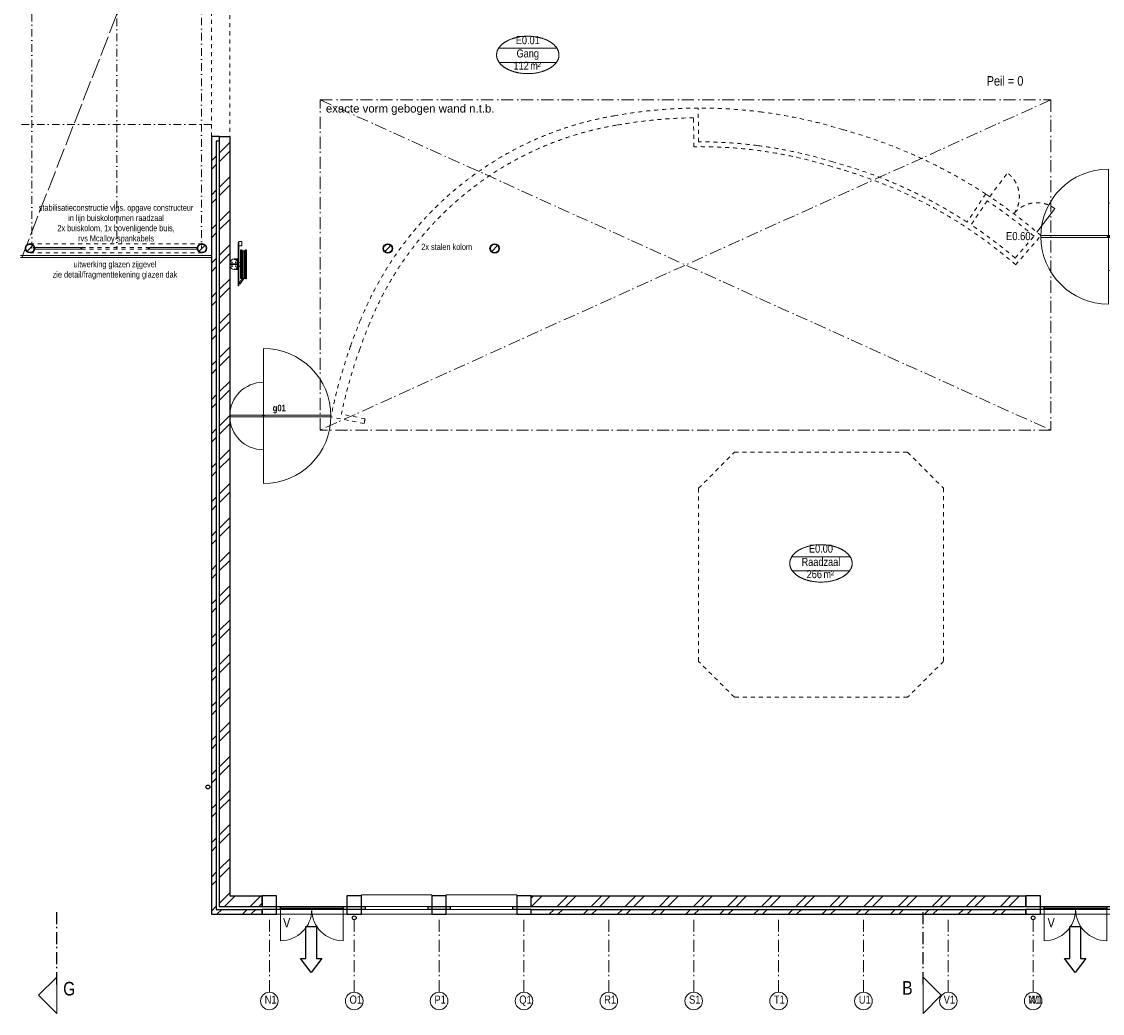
# Model space of a CAD drawing. Header units: millimetres. Extents: x 18442 to 242186, y -49554 to 63508.
# Tile 62 of 175: x 176698 to 199111, y -49554 to -28987. Entities that reach past the tile are written whole.
import ezdxf
from ezdxf.enums import TextEntityAlignment as Align

# ---------------------------------------------------------------- set-up
doc = ezdxf.new("R2010")
doc.units = ezdxf.units.MM
doc.header["$LTSCALE"] = 400
for name, pattern in [('STYLE_01', [0.416641, 0.208282, -0.208359]), ('STYLE_03', [1.25, 1.041641, -0.208359]), ('STYLE_06', [1.041641, 0.625, -0.208282, 0.069427, -0.138931]), ('STYLE_12', [0.787402, 0.393701, -0.19685, 0.0005, -0.19635])]:
    doc.linetypes.add(name, pattern=pattern)
for name, color, linetype, lineweight in [('BA-Vluchtwegaanduiding', 43, 'Continuous', 9), ('Binnenkozijnen', 140, 'Continuous', 15), ('Buitenkozijnen', 140, 'Continuous', 15), ('Interieur-vaste inrichting', 140, 'Continuous', 15), ('Kozijnmerken', 43, 'Continuous', 9), ('Lijn-afbreek', 140, 'STYLE_06', 15), ('mat-baksteen', 5, 'Continuous', 25), ('mat-beton (ihwg)', 5, 'Continuous', 25), ('mat-staal', 5, 'Continuous', 25), ('None', 7, 'Continuous', 9), ('Ruimtenummers', 92, 'Continuous', 25), ('Tekst', 140, 'Continuous', 15)]:
    doc.layers.add(name, color=color, linetype=linetype, lineweight=lineweight)
doc.layers.get('Kozijnmerken').off()
doc.styles.add('Arial', font='arial.ttf', dxfattribs={"height": 176.388889})
doc.styles.add('Arial Narrow', font='ARIALN.TTF', dxfattribs={"height": 211.666667})
doc.styles.add('Arial Narrow (bold)', font='ARIALNB.TTF', dxfattribs={"height": 172.861111})

# ---------------------------------------------------------------- blocks, each defined once
blk = doc.blocks.new('*X945')
at = {"layer": 'None', "lineweight": 9}
for p, q in [((1241, -25629), (1341, -25529)), ((1241, -25805), (1341, -25705)), ((1241, -26336), (1341, -26236)), ((1241, -26512), (1341, -26412)), ((1241, -27043), (1341, -26943)), ((1241, -27220), (1341, -27120)), ((1241, -27750), (1341, -27650)), ((1241, -27927), (1341, -27827)), ((1241, -28457), (1341, -28357)), ((1241, -28634), (1341, -28534)), ((1277, -29129), (1341, -29065)), ((1332, -29250), (1341, -29241))]:
    blk.add_line(p, q, dxfattribs=at)
blk = doc.blocks.new('Kolom 380x300')
at = {"layer": 'mat-beton (ihwg)', "lineweight": 25}
for points in [[(-126, 150), (94, 150), (94, -150), (-126, -150)], [(154, 150), (254, 150), (254, -150), (154, -150)]]:
    blk.add_lwpolyline(points, close=True, dxfattribs=at)
blk = doc.blocks.new('*X1035')
at = {"layer": 'None', "lineweight": 9}
for p, q in [((1513, -41090), (1733, -40870)), ((2044, -41090), (2264, -40870)), ((2220, -41090), (2291, -41019))]:
    blk.add_line(p, q, dxfattribs=at)
blk = doc.blocks.new('*X1036')
at = {"layer": 'None', "lineweight": 9}
for p, q in [((1353, -41250), (1453, -41150)), ((1884, -41250), (1984, -41150)), ((2060, -41250), (2160, -41150))]:
    blk.add_line(p, q, dxfattribs=at)
blk = doc.blocks.new('*X1037')
at = {"layer": 'None', "lineweight": 9}
for p, q in [((8247, -41250), (8347, -41150)), ((8424, -41250), (8524, -41150)), ((8955, -41250), (9055, -41150)), ((9131, -41250), (9231, -41150)), ((9662, -41250), (9762, -41150)), ((9838, -41250), (9938, -41150)), ((10369, -41250), (10469, -41150)), ((10545, -41250), (10645, -41150)), ((11076, -41250), (11176, -41150)), ((11252, -41250), (11352, -41150)), ((11783, -41250), (11883, -41150)), ((11959, -41250), (12059, -41150)), ((12490, -41250), (12590, -41150)), ((12667, -41250), (12767, -41150)), ((13197, -41250), (13297, -41150)), ((13374, -41250), (13474, -41150)), ((13904, -41250), (14004, -41150)), ((14081, -41250), (14181, -41150)), ((14611, -41250), (14711, -41150)), ((14788, -41250), (14888, -41150)), ((15319, -41250), (15419, -41150)), ((15495, -41250), (15595, -41150)), ((16026, -41250), (16126, -41150)), ((16202, -41250), (16302, -41150)), ((16733, -41250), (16833, -41150)), ((16909, -41250), (17009, -41150)), ((17440, -41250), (17540, -41150)), ((17616, -41250), (17716, -41150))]:
    blk.add_line(p, q, dxfattribs=at)
blk = doc.blocks.new('*X1040')
at = {"layer": 'None', "lineweight": 9}
for p, q in [((7871, -40919), (7920, -40870)), ((7877, -41090), (8097, -40870)), ((8408, -41090), (8628, -40870)), ((8584, -41090), (8804, -40870)), ((9115, -41090), (9335, -40870)), ((9291, -41090), (9511, -40870)), ((9822, -41090), (10042, -40870)), ((9998, -41090), (10218, -40870)), ((10529, -41090), (10749, -40870)), ((10705, -41090), (10925, -40870)), ((11236, -41090), (11456, -40870)), ((11412, -41090), (11632, -40870)), ((11943, -41090), (12163, -40870)), ((12119, -41090), (12339, -40870)), ((12650, -41090), (12870, -40870)), ((12827, -41090), (13047, -40870)), ((13357, -41090), (13577, -40870)), ((13534, -41090), (13754, -40870)), ((14064, -41090), (14284, -40870)), ((14241, -41090), (14461, -40870)), ((14771, -41090), (14991, -40870)), ((14948, -41090), (15168, -40870)), ((15479, -41090), (15699, -40870)), ((15655, -41090), (15875, -40870)), ((16186, -41090), (16406, -40870)), ((16362, -41090), (16582, -40870)), ((16893, -41090), (17113, -40870)), ((17069, -41090), (17289, -40870)), ((17600, -41090), (17820, -40870)), ((17776, -41090), (17996, -40870))]:
    blk.add_line(p, q, dxfattribs=at)
blk = doc.blocks.new('*U1057')
at = {"layer": 'Buitenkozijnen', "lineweight": 15}
for p, q in [((0, 0), (0, -1460)), ((0, 0), (60, 0)), ((60, 0), (60, -1460)), ((0, -1460), (60, -1460))]:
    blk.add_line(p, q, dxfattribs=at)
blk = doc.blocks.new('Gevelpui best 1460')
at = {"layer": 'Buitenkozijnen', "color": 43, "linetype": 'Continuous', "lineweight": 9}
blk.add_line((160, 0), (160, -1460), dxfattribs=at)
at = {"layer": 'Buitenkozijnen', "color": 43, "linetype": 'Continuous', "lineweight": 9, "flags": 128}
blk.add_lwpolyline([(-220, 0), (-240, 0), (-240, -1460), (-220, -1460)], dxfattribs=at)
at = {"layer": 'Buitenkozijnen', "color": 92, "lineweight": 25}
for points in [[(0, 0), (60, 0), (60, -80), (0, -80)], [(0, -1380), (60, -1380), (60, -1460), (0, -1460)]]:
    blk.add_lwpolyline(points, close=True, dxfattribs=at)
at = {"layer": 'Buitenkozijnen'}
blk.add_blockref('*U1057', (0, 0), dxfattribs=at)
blk = doc.blocks.new('*U1059')
at = {"layer": 'Buitenkozijnen', "lineweight": 15}
for p, q in [((-1460, 60), (-1460, 0)), ((0, 60), (-1460, 60)), ((0, 0), (-1460, 0)), ((0, 60), (0, 0))]:
    blk.add_line(p, q, dxfattribs=at)
blk = doc.blocks.new('Gevelpui best vlucht 1460')
at = {"layer": 'Buitenkozijnen', "color": 140, "linetype": 'Continuous', "lineweight": 15}
for p, q in [((-1380, -650), (-1380, 0)), ((-80, -650), (-80, 0))]:
    blk.add_line(p, q, dxfattribs=at)
at = {"layer": 'Buitenkozijnen', "color": 43, "linetype": 'Continuous', "lineweight": 9}
blk.add_line((0, -100), (-1460, -100), dxfattribs=at)
at = {"layer": 'Buitenkozijnen', "color": 92, "lineweight": 25}
for points in [[(-1380, 60), (-1380, 0), (-1460, 0), (-1460, 60)], [(0, 60), (0, 0), (-80, 0), (-80, 60)]]:
    blk.add_lwpolyline(points, close=True, dxfattribs=at)
at = {"layer": 'Buitenkozijnen', "color": 92, "linetype": 'Continuous', "lineweight": 25}
for points in [[(-1380, 30), (-730, 30), (-730, 0), (-1380, 0)], [(-730, 30), (-80, 30), (-80, 0), (-730, 0)]]:
    blk.add_lwpolyline(points, close=True, dxfattribs=at)
at = {"layer": 'Buitenkozijnen', "color": 140, "linetype": 'Continuous', "lineweight": 15}
for centre, start, end in [((-1380, 0), 270, 0), ((-80, 0), 180, 270)]:
    blk.add_arc(centre, 650, start, end, dxfattribs=at)
at = {"layer": 'Buitenkozijnen'}
blk.add_blockref('*U1059', (0, 0), dxfattribs=at)
blk = doc.blocks.new('HWA')
at = {"layer": 'None', "color": 92, "linetype": 'Continuous', "lineweight": 25}
blk.add_circle((0, -74), 40, dxfattribs=at)
blk = doc.blocks.new('Overige in en uitgangen')
at = {"layer": 'BA-Vluchtwegaanduiding', "color": 92, "linetype": 'Continuous', "lineweight": 25}
blk.add_lwpolyline([(-274, -220), (-274, -110), (-936, -110), (-936, 110), (-274, 110), (-274, 220), (20, 0)], close=True, dxfattribs=at)
blk = doc.blocks.new('*X1181')
at = {"layer": 'None', "lineweight": 9}
for p, q in [((1401, -25469), (1621, -25249)), ((1401, -25645), (1621, -25425)), ((1401, -26176), (1621, -25956)), ((1401, -26352), (1621, -26132)), ((1401, -26883), (1621, -26663)), ((1401, -27060), (1621, -26840)), ((1401, -27590), (1621, -27370)), ((1401, -27767), (1621, -27547)), ((1401, -28297), (1621, -28077)), ((1401, -28474), (1621, -28254)), ((1401, -29005), (1621, -28785)), ((1401, -29181), (1621, -28961)), ((1401, -29712), (1621, -29492)), ((1401, -29888), (1621, -29668)), ((1401, -30419), (1621, -30199)), ((1401, -30595), (1621, -30375)), ((1401, -31126), (1621, -30906)), ((1401, -31302), (1621, -31082)), ((1401, -31833), (1621, -31613)), ((1401, -32009), (1621, -31789)), ((1401, -32540), (1621, -32320)), ((1401, -32716), (1621, -32496)), ((1401, -33247), (1621, -33027)), ((1401, -33424), (1621, -33204)), ((1401, -33954), (1621, -33734)), ((1401, -34131), (1621, -33911)), ((1401, -34661), (1621, -34441)), ((1401, -34838), (1621, -34618)), ((1401, -35368), (1621, -35148)), ((1401, -35545), (1621, -35325)), ((1401, -36076), (1621, -35856)), ((1401, -36252), (1621, -36032)), ((1401, -36783), (1621, -36563)), ((1401, -36959), (1621, -36739)), ((1401, -37490), (1621, -37270)), ((1401, -37666), (1621, -37446)), ((1401, -38197), (1621, -37977)), ((1401, -38373), (1621, -38153)), ((1401, -38904), (1621, -38684)), ((1401, -39080), (1621, -38860)), ((1401, -39611), (1621, -39391)), ((1401, -39788), (1621, -39568)), ((1401, -40318), (1621, -40098)), ((1401, -40495), (1621, -40275)), ((1401, -41025), (1621, -40805))]:
    blk.add_line(p, q, dxfattribs=at)
blk = doc.blocks.new('*X1182')
at = {"layer": 'None', "lineweight": 9}
for p, q in [((1241, -29872), (1341, -29772)), ((1241, -30048), (1341, -29948)), ((1241, -30579), (1341, -30479)), ((1241, -30755), (1341, -30655)), ((1241, -31286), (1341, -31186)), ((1241, -31462), (1341, -31362)), ((1241, -31993), (1341, -31893)), ((1241, -32169), (1341, -32069)), ((1241, -32700), (1341, -32600)), ((1241, -32876), (1341, -32776)), ((1241, -33407), (1341, -33307)), ((1241, -33584), (1341, -33484)), ((1241, -34114), (1341, -34014)), ((1241, -34291), (1341, -34191)), ((1241, -34821), (1341, -34721)), ((1241, -34998), (1341, -34898)), ((1241, -35528), (1341, -35428)), ((1241, -35705), (1341, -35605)), ((1241, -36236), (1341, -36136)), ((1241, -36412), (1341, -36312)), ((1241, -36943), (1341, -36843)), ((1241, -37119), (1341, -37019)), ((1241, -37650), (1341, -37550)), ((1241, -37826), (1341, -37726)), ((1241, -38357), (1341, -38257)), ((1241, -38533), (1341, -38433)), ((1241, -39064), (1341, -38964)), ((1241, -39240), (1341, -39140)), ((1241, -39771), (1341, -39671)), ((1241, -39948), (1341, -39848)), ((1241, -40478), (1341, -40378)), ((1241, -40655), (1341, -40555)), ((1241, -41185), (1341, -41085))]:
    blk.add_line(p, q, dxfattribs=at)
blk = doc.blocks.new('*X1254')
at = {"layer": 'None', "lineweight": 9}
for p, q in [((1241, -29165), (1341, -29065)), ((1241, -29341), (1341, -29241)), ((1241, -29872), (1341, -29772)), ((1241, -30048), (1341, -29948))]:
    blk.add_line(p, q, dxfattribs=at)
blk = doc.blocks.new('*U42')
at = {"layer": 'None', "color": 140, "linetype": 'Continuous', "lineweight": 15, "flags": 128}
blk.add_lwpolyline([(-21, 110), (59, 110), (59, 107, -0.391021), (53, 100), (-1, 96, 0.391021), (-12, 83), (-12, -83, 0.391021), (-1, -96), (53, -100, -0.391021), (59, -107), (59, -110), (-21, -110)], format="xyb", close=True, dxfattribs=at)
blk = doc.blocks.new('*U43')
at = {"layer": 'None', "color": 253, "linetype": 'Continuous', "lineweight": 5}
for p, q in [((96.625, -278), (96.625, 266)), ((125.704, -278), (125.704, 266)), ((50.42, -31.849), (50.42, 29))]:
    blk.add_line(p, q, dxfattribs=at)
at = {"layer": 'None', "color": 140, "linetype": 'Continuous', "lineweight": 15}
for p, q in [((50.42, 29), (1.453, 57.31)), ((0, -61), (50.42, -31.849))]:
    blk.add_line(p, q, dxfattribs=at)
at = {"layer": 'None', "color": 92, "linetype": 'Continuous', "lineweight": 25}
for points in [[(60.916, 296), (76.476, 296), (76.476, -300), (60.916, -300)], [(154.785, 296), (171.344, 296), (171.344, -302), (154.785, -302)]]:
    blk.add_lwpolyline(points, close=True, dxfattribs=at)
at = {"layer": 'None', "color": 253, "linetype": 'Continuous', "lineweight": 5}
blk.add_lwpolyline([(50.929, 18), (60.916, 18), (60.916, -18), (50.929, -18)], close=True, dxfattribs=at)
for points, knots in [([(96.866, 264), (96.866, 268.997), (93.792, 272.9335), (90.718, 276.87), (85.875, 278.0735), (81.032, 279.277), (76.476, 277.238)], [0, 0, 0, 0.3335495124, 0.3335495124, 0.6668288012, 0.6668288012, 1, 1, 1]), ([(125.825, 264), (125.825, 267.886), (123.8855, 271.2505), (121.946, 274.615), (118.586, 276.5575), (115.226, 278.5), (107.466, 278.5), (104.106, 276.5575), (100.746, 274.615), (98.806, 271.2505), (96.866, 267.886), (96.866, 264)], [0, 0, 0, 0.1667696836, 0.1667696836, 0.3334232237, 0.3334232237, 0.4999946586, 0.6665660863, 0.6665660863, 0.833226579, 0.833226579, 1, 1, 1]), ([(154.785, 264), (154.785, 267.886), (152.845, 271.2505), (150.905, 274.615), (147.5455, 276.5575), (144.186, 278.5), (140.306, 278.5), (136.426, 278.5), (133.066, 276.5575), (129.706, 274.615), (127.7655, 271.2505), (125.825, 267.886), (125.825, 264)], [0, 0, 0, 0.1667729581, 0.1667729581, 0.3334246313, 0.3334246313, 0.4999853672, 0.4999853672, 0.666556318, 0.666556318, 0.8332233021, 0.8332233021, 1, 1, 1]), ([(76.477, -291.432), (81.039, -293.343), (85.8175, -292.072), (90.596, -290.801), (93.6105, -286.876), (96.625, -282.951), (96.625, -278)], [0, 0, 0, 0.333165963, 0.333165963, 0.6664584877, 0.6664584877, 1, 1, 1]), ([(96.625, -278), (96.625, -281.901), (98.573, -285.2795), (100.521, -288.658), (103.895, -290.609), (107.269, -292.56), (111.165, -292.56), (115.061, -292.56), (118.435, -290.609), (121.809, -288.658), (123.7565, -285.2795), (125.704, -281.901), (125.704, -278)], [0, 0, 0, 0.1667545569, 0.1667545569, 0.3334268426, 0.3334268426, 0.5000053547, 0.5000053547, 0.6665838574, 0.6665838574, 0.8332491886, 0.8332491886, 1, 1, 1]), ([(125.704, -278), (125.704, -281.901), (127.6525, -285.2795), (129.601, -288.658), (132.975, -290.609), (136.349, -292.56), (140.245, -292.56), (144.141, -292.56), (147.5145, -290.609), (150.888, -288.658), (152.836, -285.2795), (154.784, -281.901), (154.784, -278)], [0, 0, 0, 0.1667578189, 0.1667578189, 0.3334365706, 0.3334365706, 0.5000146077, 0.5000146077, 0.6665824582, 0.6665824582, 0.8332459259, 0.8332459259, 1, 1, 1])]:
    blk.add_open_spline(points, degree=2, knots=knots, dxfattribs=at)
blk = doc.blocks.new('BSH')
at = {"layer": 'None', "color": 140, "linetype": 'Continuous', "lineweight": 15}
for p, q in [((-159.8585, -36.7557), (-159.8585, 32.756)), ((-80, -6.8893), (-80, 2.8892)), ((0, -61), (0, 111.155))]:
    blk.add_line(p, q, dxfattribs=at)
at = {"layer": 'None', "color": 253, "linetype": 'Continuous', "lineweight": 5}
for p, q in [((27.7468, -383.0008), (105.0969, -276.5164)), ((130.6676, -289.4337), (48.7568, -402.0618)), ((135.277, -233.0824), (136.142, -233.8294))]:
    blk.add_line(p, q, dxfattribs=at)
at = {"layer": 'None', "color": 140, "linetype": 'Continuous', "lineweight": 15}
for points in [[(20, 469.75), (82, 469.75), (82, 382.75), (20, 382.75)], [(0, 448), (20, 448), (20, -452), (0, -452)], [(-160, 2.8892), (-9, 2.8892), (-9, -6.8893), (-160, -6.8893)]]:
    blk.add_lwpolyline(points, close=True, dxfattribs=at)
at = {"layer": 'None', "color": 8, "linetype": 'Continuous', "lineweight": 5}
for centre in [(-124, 37.275), (-44.5, 38.775), (-124, -41.275), (-45, -41.275)]:
    blk.add_circle(centre, 8.5, dxfattribs=at)
at = {"layer": 'None', "color": 140, "linetype": 'Continuous', "lineweight": 15}
for centre, start, end in [((-80, 28), 90, 180), ((-80, -32), 180, 270)]:
    blk.add_arc(centre, 80, start, end, dxfattribs=at)
at = {"layer": 'None', "color": 9, "linetype": 'Continuous', "lineweight": 5}
blk.add_arc((38.2528, -392.5302), 14.18399, 137.790600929, 325.770923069, dxfattribs=at)
at = {"layer": 'None', "color": 92, "linetype": 'Continuous', "lineweight": 25}
for points, knots in [([(-11.70075, 86.5025), (-12.2626, 89.0317), (-14.0137, 90.9408), (-15.7648, 92.8499), (-18.23575, 93.6275), (-20.7067, 94.4051), (-23.236, 93.84325), (-25.7653, 93.2814), (-27.67445, 91.53015), (-29.5836, 89.7789), (-30.36125, 87.3079), (-31.1389, 84.8369), (-30.57705, 82.3077), (-30.0152, 79.7785), (-28.26385, 77.8694), (-26.5125, 75.9603), (-24.0415, 75.1827), (-21.5705, 74.4051), (-19.0412, 74.96695), (-16.5119, 75.5288), (-14.60305, 77.28005), (-12.6942, 79.0313), (-11.91655, 81.5023), (-11.1389, 83.9733), (-11.70075, 86.5025)], [0, 0, 0, 0.0833344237, 0.0833344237, 0.1666618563, 0.1666618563, 0.2499968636, 0.2499968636, 0.3333348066, 0.3333348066, 0.4166657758, 0.4166657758, 0.5000000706, 0.5000000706, 0.583336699, 0.583336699, 0.666668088, 0.666668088, 0.7500039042, 0.7500039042, 0.8333377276, 0.8333377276, 0.9166657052, 0.9166657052, 1, 1, 1]), ([(-11.75695, -89.71225), (-12.375, -92.4944), (-14.3012, -94.5944), (-16.2274, -96.6944), (-18.94545, -97.54975), (-21.6635, -98.4051), (-24.4457, -97.78705), (-27.2279, -97.169), (-29.328, -95.24265), (-31.4281, -93.3163), (-32.2835, -90.5982), (-33.1389, -87.8801), (-32.52085, -85.09795), (-31.9028, -82.3158), (-29.97635, -80.2158), (-28.0499, -78.1158), (-25.3318, -77.26045), (-22.6137, -76.4051), (-19.83145, -77.02315), (-17.0492, -77.6412), (-14.94945, -79.56755), (-12.8497, -81.4939), (-11.9943, -84.212), (-11.1389, -86.9301), (-11.75695, -89.71225)], [0, 0, 0, 0.083334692, 0.083334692, 0.1666618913, 0.1666618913, 0.2499964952, 0.2499964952, 0.3333343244, 0.3333343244, 0.4166651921, 0.4166651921, 0.4999998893, 0.4999998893, 0.5833365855, 0.5833365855, 0.6666673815, 0.6666673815, 0.7500034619, 0.7500034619, 0.8333376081, 0.8333376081, 0.9166653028, 0.9166653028, 1, 1, 1])]:
    blk.add_open_spline(points, degree=2, knots=knots, dxfattribs=at)
at = {"layer": 'None', "color": 7}
blk.add_blockref('*U43', (0, 0), dxfattribs=at)
at = {"layer": 'None', "color": 140, "rotation": 180}
blk.add_blockref('*U42', (-21.4, -2), dxfattribs=at)
blk = doc.blocks.new('Vluchtdeuraanduiding')
at = {"layer": 'BA-Vluchtwegaanduiding', "color": 43, "insert": (-107, 168), "char_height": 198, "attachment_point": 1, "style": 'Arial Narrow'}
blk.add_mtext('V', dxfattribs=at)
blk = doc.blocks.new('Ruimtenummer UV 50')
at = {"layer": 'Ruimtenummers', "color": 8, "lineweight": 5}
for p, q in [((602, 157), (-602, 157)), ((595, -137), (-595, -137))]:
    blk.add_line(p, q, dxfattribs=at)
blk.add_open_spline([(-323, 354), (-173, 406), (173, 406), (323, 354), (473, 302), (560, 212), (647, 122), (647, 18), (647, -86), (560, -176), (473, -266), (323, -318), (173, -370), (-173, -370), (-323, -318), (-474, -266), (-560, -176), (-647, -86), (-647, 18), (-647, 122), (-560, 212), (-474, 302), (-323, 354)], degree=2, knots=[0, 0, 0, 0.09962, 0.19924, 0.19924, 0.283607, 0.283607, 0.349619, 0.349619, 0.415638, 0.415638, 0.5, 0.5, 0.59962, 0.69924, 0.69924, 0.783607, 0.783607, 0.849619, 0.849619, 0.915638, 0.915638, 1, 1, 1], dxfattribs=at)
at = {"layer": 'Ruimtenummers', "attachment_point": 2, "style": 'Arial Narrow'}
for s, insert, char_height in [(' m', (104, -122), 165.9), (' 2', (220, -133), 96.8)]:
    blk.add_mtext(s, dxfattribs=dict(at, insert=insert, char_height=char_height))
at = {"layer": 'Ruimtenummers', "style": 'Arial Narrow'}
for tag, p in [('Nummer', (0, 407)), ('Naam', (0, 132)), ('Oppervlak', (-138, -122))]:
    blk.add_attdef(tag, text='', height=166, dxfattribs=at).set_placement(p, align=Align.TOP_CENTER)
blk = doc.blocks.new('Kozijnmerk 50')
at = {"layer": 'None', "color": 43, "style": 'Arial Narrow (bold)'}
blk.add_attdef('merk', text='', height=138, dxfattribs=at).set_placement((0, 0), align=Align.MIDDLE_CENTER)
blk = doc.blocks.new('Taatsdeur 2100')
at = {"layer": 'None', "color": 43, "linetype": 'Continuous', "lineweight": 9}
for p, q in [((1400, 1380), (1400, -720)), ((1400, -1420), (1400, 680))]:
    blk.add_line(p, q, dxfattribs=at)
at = {"layer": 'None', "color": 140, "linetype": 'Continuous', "lineweight": 15}
blk.add_lwpolyline([(0, 0), (2100, 0), (2100, -40), (0, -40)], close=True, dxfattribs=at)
at = {"layer": 'None', "color": 92, "linetype": 'Continuous', "lineweight": 25}
blk.add_circle((1400, -20), 20, dxfattribs=at)
at = {"layer": 'None', "color": 43, "lineweight": 9}
for radius, start, end in [(1400, 90, 180), (700, 0, 90), (1400, 180, 270), (700, 270, 0)]:
    blk.add_arc((1400, -20), radius, start, end, dxfattribs=at)
blk = doc.blocks.new('*U1766')
at = {"layer": 'Lijn-afbreek', "lineweight": 5}
for p, q in [((3497, -24360), (18647, -31210)), ((18647, -24360), (3497, -31210))]:
    blk.add_line(p, q, dxfattribs=at)
at = {"layer": 'Lijn-afbreek', "color": 140, "lineweight": 15}
blk.add_lwpolyline([(3497, -24360), (18647, -24360), (18647, -31210), (3497, -31210)], close=True, dxfattribs=at)
blk = doc.blocks.new('*U1767')
at = {"layer": 'Interieur-vaste inrichting', "linetype": 'STYLE_01', "lineweight": 15}
for p, q in [((11342, -25232), (11334, -24532)), ((11245, -25333), (11237, -24733)), ((11879, -25245), (11879, -25245)), ((17380, -26370), (17739, -25889)), ((17297, -26313), (16908, -26897)), ((17326, -26454), (16993, -26953)), ((17907, -27641), (18300, -27188)), ((17917, -27782), (18441, -27177)), ((4426, -30976), (3935, -30879)), ((4406, -31074), (3719, -30938))]:
    blk.add_line(p, q, dxfattribs=at)
at = {"layer": 'Interieur-vaste inrichting', "lineweight": 15}
blk.add_line((18360, -27108), (18722, -26629), dxfattribs=at)
at = {"layer": 'Interieur-vaste inrichting', "linetype": 'STYLE_01', "lineweight": 15}
for centre, radius, start, end in [((11374, -34532), 10000, 90.2282, 100.1828), ((11374, -34532), 10000, 82.6511, 90.1916), ((11374, -34532), 10000, 72.8011, 82.6511), ((10755, -31518), 6925, 99.5607, 157.9713), ((11374, -34532), 9800, 90.8011, 100.1828), ((10755, -31518), 6725, 99.5607, 157.9713), ((11534, -35149), 10548, 56.9219, 74.7458), ((11374, -34532), 9300, 82.6511, 90.1916), ((11374, -34532), 9300, 72.8011, 82.6511), ((11374, -34532), 9200, 72.7658, 90.8011), ((11534, -35149), 9748, 49.0906, 74.7618), ((11534, -35149), 9848, 56.9219, 74.7458), ((17380, -26370), 614, 325.2373, 53.2186), ((11534, -35149), 10548, 49.0906, 56.8833), ((11860, -34709), 9900, 49.4286, 56.4898), ((18360, -27108), 614, 52.8569, 140.8381), ((11534, -35149), 9848, 49.6725, 56.3295), ((12002, -32162), 8324, 157.0911, 161.0704), ((12002, -32162), 8124, 157.0911, 161.0704), ((13686, -32905), 10159, 160.1976, 168.8398), ((13686, -32905), 9959, 160.1976, 168.2644), ((13686, -32905), 9959, 168.2644, 168.2702), ((13686, -32905), 9859, 168.2586, 168.2702), ((13686, -32905), 9459, 168.234, 168.8398)]:
    blk.add_arc(centre, radius, start, end, dxfattribs=at)
at = {"layer": 'Interieur-vaste inrichting'}
blk.add_blockref('Taatsdeur 2100', (18441, -27177), dxfattribs=at)
at = {"layer": 'Interieur-vaste inrichting', "xscale": -1}
blk.add_blockref('Taatsdeur 2100', (3719, -30898), dxfattribs=at)
at = {"layer": 'None', "color": 7}
blk.add_blockref('*U1766', (0, 0), dxfattribs=at)
at = {"layer": 'Tekst', "color": 140, "insert": (3613, -24455), "char_height": 169.33, "width": 3574.5, "attachment_point": 1, "style": 'Arial'}
blk.add_mtext('exacte vorm gebogen wand n.t.b.', dxfattribs=at)
blk = doc.blocks.new('*X2098')
at = {"layer": 'None', "lineweight": 9}
blk.add_line((-68, -68), (68, 68), dxfattribs=at)
blk = doc.blocks.new('Kolom O 194')
at = {"layer": 'mat-staal', "lineweight": 25}
for radius in [96.8, 88.8]:
    blk.add_circle((0, 0), radius, dxfattribs=at)
at = {"layer": 'mat-staal'}
blk.add_blockref('*X2098', (0, 0), dxfattribs=at)
blk = doc.blocks.new('*U2251')
at = {"layer": 'None', "color": 43, "linetype": 'Continuous', "lineweight": 9}
for points, knots in [([(0, 0), (0, 5), (3.894, 10), (11.68, 20), (20, 0)], [0, 0, 0, 0.3093529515, 0.3093529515, 1, 1, 1]), ([(20, 0), (28.32, -20), (36.106, -10), (40, -5), (40, 0), (40, 5), (36.106, 10), (28.32, 20), (20, 0)], [0, 0, 0, 0.3453298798, 0.3453298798, 0.500007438, 0.500007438, 0.6546816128, 0.6546816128, 1, 1, 1]), ([(20, 0), (25.824, -14), (31.2742, -7), (34, -3.5), (34, 0), (34, 3.5), (31.2742, 7), (25.824, 14), (20, 0)], [0, 0, 0, 0.3453298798, 0.3453298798, 0.500007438, 0.500007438, 0.6546816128, 0.6546816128, 1, 1, 1])]:
    blk.add_open_spline(points, degree=2, knots=knots, dxfattribs=at)
blk = doc.blocks.new('*U2252')
at = {"layer": 'None', "color": 43}
blk.add_blockref('*U2251', (0, 0), dxfattribs=at)
blk = doc.blocks.new('*U2253')
at = {"layer": 'None', "color": 43, "linetype": 'Continuous', "lineweight": 9}
for points, knots in [([(0, 0), (0, 5), (3.894, 10), (11.68, 20), (20, 0)], [0, 0, 0, 0.3093529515, 0.3093529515, 1, 1, 1]), ([(20, 0), (28.32, -20), (36.106, -10), (40, -5), (40, 0), (40, 5), (36.106, 10), (28.32, 20), (20, 0)], [0, 0, 0, 0.3453298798, 0.3453298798, 0.500007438, 0.500007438, 0.6546816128, 0.6546816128, 1, 1, 1]), ([(20, 0), (25.824, -14), (31.2742, -7), (34, -3.5), (34, 0), (34, 3.5), (31.2742, 7), (25.824, 14), (20, 0)], [0, 0, 0, 0.3453298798, 0.3453298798, 0.500007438, 0.500007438, 0.6546816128, 0.6546816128, 1, 1, 1])]:
    blk.add_open_spline(points, degree=2, knots=knots, dxfattribs=at)
blk = doc.blocks.new('*U2254')
at = {"layer": 'None', "color": 43}
blk.add_blockref('*U2253', (0, 0), dxfattribs=at)
blk = doc.blocks.new('*U2255')
at = {"layer": 'None', "color": 8, "linetype": 'STYLE_01', "lineweight": 5}
for p, q in [((1057, -27345), (-2522, -27345)), ((1057, -27535), (-2522, -27535)), ((-39, -27420), (-1459, -27420)), ((-39, -27460), (-1459, -27460))]:
    blk.add_line(p, q, dxfattribs=at)
at = {"layer": 'None', "color": 43, "linetype": 'Continuous', "lineweight": 9}
for p, q in [((-2459, -27420), (-1459, -27420)), ((-2459, -27460), (-1459, -27460)), ((-59, -27420), (948, -27420)), ((-59, -27460), (948, -27460))]:
    blk.add_line(p, q, dxfattribs=at)
at = {"layer": 'None', "color": 7}
for p in [(-2522, -27440), (1044, -27440)]:
    blk.add_blockref('Kolom O 194', p, dxfattribs=at)
at = {"layer": 'None', "color": 43}
for name, p, rotation in [('*U2252', (-1459, -27420), 270), ('*U2254', (-59, -27460), 90)]:
    blk.add_blockref(name, p, dxfattribs=dict(at, rotation=rotation))
blk = doc.blocks.new('*U2256')
at = {"layer": 'None', "color": 140, "linetype": 'STYLE_03', "lineweight": 15}
for p, q in [((-2694, -27630), (6007, -5400)), ((6326, -21570), (-2669, -8170))]:
    blk.add_line(p, q, dxfattribs=at)

msp = doc.modelspace()

# ---------------------------------------------------------------- linework, layer by layer
at = {"layer": 'Buitenkozijnen', "color": 140, "linetype": 'Continuous', "lineweight": 15}
for p, q in [((180635.7849, -33838.38115), (176675.7849, -33838.38115)), ((180635.7849, -33838.38115), (180635.7849, -33878.38115)), ((180635.7849, -33878.38115), (176675.7849, -33878.38115))]:
    msp.add_line(p, q, dxfattribs=at)
at = {"layer": 'mat-baksteen', "lineweight": 25}
for p, q in [((180635.7849, -31368.42178), (180635.7849, -35298.42178)), ((180795.7849, -31368.42178), (180635.7849, -31368.42178)), ((180795.7849, -31368.42178), (180795.7849, -47338.34052)), ((180795.7849, -31368.42178), (181015.7849, -31368.42178)), ((180795.7849, -31368.42178), (180795.7849, -31468.42178)), ((181015.7849, -31368.42178), (181015.7849, -47118.34052)), ((180735.7849, -31468.42178), (180735.7849, -35518.42178)), ((180795.7849, -31468.42178), (180735.7849, -31468.42178)), ((180635.7849, -35151.14117), (180635.7849, -36431.14117)), ((180735.7849, -35151.14117), (180735.7849, -36431.14117)), ((180735.7849, -35578.46242), (180735.7849, -47398.38115)), ((180635.7849, -35678.46242), (180635.7849, -47498.38115)), ((181015.7849, -47118.34052), (181685.7849, -47118.34052)), ((181685.7849, -47338.34052), (181685.7849, -47118.34052)), ((187265.7849, -47118.34052), (197525.7849, -47118.34052)), ((187265.7849, -47338.34052), (187265.7849, -47118.34052)), ((197525.7849, -47338.34052), (197525.7849, -47118.34052)), ((180635.7849, -47498.38115), (181685.7849, -47498.38115)), ((180735.7849, -47398.38115), (181685.7849, -47398.38115)), ((180795.7849, -47338.34052), (181685.7849, -47338.34052)), ((181685.7849, -47498.38115), (181685.7849, -47398.38115)), ((187265.7849, -47338.34052), (197525.7849, -47338.34052)), ((187265.7849, -47398.38115), (197525.7849, -47398.38115)), ((187265.7849, -47498.38115), (187265.7849, -47398.38115)), ((187265.7849, -47498.38115), (197525.7849, -47498.38115)), ((197525.7849, -47498.38115), (197525.7849, -47398.38115))]:
    msp.add_line(p, q, dxfattribs=at)
at = {"layer": 'None', "color": 140, "linetype": 'STYLE_12', "lineweight": 15}
for p, q in [((176910.94318, -11818.38115), (176910.94318, -33690.38115)), ((178670.94318, -16322.99769), (178670.94318, -33690.38115)), ((180430.94318, -16307.617), (180430.94318, -33690.38115)), ((180635.7849, -31118.38115), (176675.7849, -31118.38115))]:
    msp.add_line(p, q, dxfattribs=at)
at = {"layer": 'None', "color": 140, "linetype": 'STYLE_01', "lineweight": 15}
for p, q in [((180635.7849, -31368.42178), (180635.7849, -28688.42178)), ((181015.7849, -28688.42178), (181015.7849, -31368.42178))]:
    msp.add_line(p, q, dxfattribs=at)
at = {"layer": 'None', "color": 92, "linetype": 'STYLE_06', "lineweight": 25}
for p, q in [((177425.7849, -48952.1887), (177425.7849, -47452.1887)), ((195394.72581, -48952.1887), (195394.72581, -47452.1887))]:
    msp.add_line(p, q, dxfattribs=at)
at = {"layer": 'None', "color": 7, "linetype": 'STYLE_06', "lineweight": 9}
for p, q in [((181835.78484, -49114.19533), (181835.78484, -47614.19533)), ((183595.78484, -49114.19533), (183595.78484, -47614.19533)), ((185355.78484, -49114.19533), (185355.78484, -47614.19533)), ((187115.78484, -49114.19533), (187115.78484, -47614.19533)), ((188875.78484, -49114.19533), (188875.78484, -47614.19533)), ((190635.78484, -49114.19533), (190635.78484, -47614.19533)), ((192395.78484, -49114.19533), (192395.78484, -47614.19533)), ((194155.78484, -49114.19533), (194155.78484, -47614.19533)), ((195915.78484, -49114.19533), (195915.78484, -47614.19533)), ((197675.78484, -49114.19533), (197675.78484, -47614.19533)), ((197675.78484, -49114.19533), (197675.78484, -47614.19533))]:
    msp.add_line(p, q, dxfattribs=at)
at = {"layer": 'None', "color": 43, "linetype": 'STYLE_01', "lineweight": 9}
msp.add_lwpolyline([(191480.5872, -37917.91434), (195070.98259, -37917.91434), (195816.25171, -38663.18346), (195816.25171, -42253.57884), (195070.98259, -42998.84796), (191480.5872, -42998.84796), (190735.31808, -42253.57884), (190735.31808, -38663.18346)], close=True, dxfattribs=at)
at = {"layer": 'None', "color": 140, "linetype": 'Continuous', "lineweight": 15, "flags": 128}
for points in [[(177425.7849, -49554.0637), (177425.7849, -48804.0637), (177050.7849, -49179.0637)], [(195394.72581, -49554.0637), (195394.72581, -48804.0637), (195769.72581, -49179.0637)]]:
    msp.add_lwpolyline(points, close=True, dxfattribs=at)
at = {"layer": 'None', "color": 43, "linetype": 'Continuous', "lineweight": 9}
for centre in [(181835.78484, -49296.80175), (183595.78484, -49296.80175), (185355.78484, -49296.80175), (187115.78484, -49296.80175), (188875.78484, -49296.80175), (190635.78484, -49296.80175), (192395.78484, -49296.80175), (194155.78484, -49296.80175), (195915.78484, -49296.80175), (197675.78484, -49296.80175), (197675.78484, -49296.80175)]:
    msp.add_circle(centre, 182.60642, dxfattribs=at)

# ---------------------------------------------------------------- block references
at = {"layer": 'BA-Vluchtwegaanduiding', "color": 7, "rotation": 270}
for p in [(182704.72553, -48688.82636), (198544.72553, -48688.82636)]:
    msp.add_blockref('Overige in en uitgangen', p, dxfattribs=at)
at = {"layer": 'Buitenkozijnen', "color": 7, "rotation": 270}
for p in [(185205.7849, -47338.34052), (186965.7849, -47338.34052)]:
    msp.add_blockref('Gevelpui best 1460', p, dxfattribs=at)
at = {"layer": 'Buitenkozijnen', "color": 7}
for p in [(183445.7849, -47398.38115), (199285.7849, -47398.38115)]:
    msp.add_blockref('Gevelpui best vlucht 1460', p, dxfattribs=at)
at = {"layer": 'Interieur-vaste inrichting'}
msp.add_blockref('*U1767', (179394.72553, -6248.38115), dxfattribs=at)
at = {"layer": 'Kozijnmerken', "color": 7}
msp.add_blockref('Kozijnmerk 50', (182041.7849, -36999.6492), dxfattribs=at).add_auto_attribs({'merk': 'g01'})
at = {"layer": 'mat-baksteen'}
for name in ['*X1181', '*X945', '*X1254', '*X1182', '*X1035', '*X1040', '*X1036', '*X1037']:
    msp.add_blockref(name, (179394.72553, -6248.38115), dxfattribs=at)
at = {"layer": 'mat-baksteen', "color": 7, "xscale": -1, "rotation": 90}
for p in [(181835.7849, -47244.39988), (183595.7849, -47244.39988), (185355.7849, -47244.39988), (187115.7849, -47244.39988), (197675.7849, -47244.39988)]:
    msp.add_blockref('Kolom 380x300', p, dxfattribs=at)
at = {"layer": 'None', "color": 7}
for name, p in [('*U2256', (179394.72553, -6248.38115)), ('*U2255', (179394.72553, -6248.38115)), ('BSH', (181185.78472, -34016.38115)), ('Kolom O 194', (184292.7849, -33690.38115)), ('Kolom O 194', (186507.7849, -33690.38115)), ('HWA', (183595.7849, -47498.38115)), ('HWA', (197675.7849, -47498.38115))]:
    msp.add_blockref(name, p, dxfattribs=at)
at = {"layer": 'None', "color": 7, "rotation": 270}
msp.add_blockref('HWA', (180635.7849, -44858.38115), dxfattribs=at)
at = {"layer": 'Ruimtenummers'}
for p, values in [((187194.72553, -29695.82844), {'Nummer': 'E0.01', 'Naam': 'Gang', 'Oppervlak': '112'}), ((193274.58216, -40240.18498), {'Nummer': 'E0.00', 'Naam': 'Raadzaal', 'Oppervlak': '266'})]:
    msp.add_blockref('Ruimtenummer UV 50', p, dxfattribs=at).add_auto_attribs(values)
at = {"layer": 'Tekst', "color": 7}
for p in [(182227.01709, -47742.03115), (198080.12553, -47742.03115)]:
    msp.add_blockref('Vluchtdeuraanduiding', p, dxfattribs=at)

# ---------------------------------------------------------------- texts
at = {"layer": 'Binnenkozijnen', "color": 1, "char_height": 282.22222, "attachment_point": 1, "style": 'Arial Narrow'}
for s, insert in [('G', (177560.25522, -48900.3137)), ('B', (194958.90636, -48883.91925))]:
    msp.add_mtext(s, dxfattribs=dict(at, insert=insert))
at = {"layer": 'None', "color": 8, "char_height": 169.333333, "width": 617.361, "attachment_point": 1, "style": 'Arial Narrow'}
for s, insert in [('N1', (181739.13016, -49184.04417)), ('O1', (183499.13016, -49184.04417)), ('P1', (185259.13016, -49184.04417)), ('Q1', (187019.13016, -49184.04417)), ('R1', (188779.13016, -49184.04417)), ('S1', (190539.13016, -49184.04417)), ('T1', (192299.13016, -49184.04417)), ('U1', (194059.13016, -49184.04417)), ('V1', (195819.13016, -49184.04417)), ('W1', (197579.13016, -49184.04417)), ('N1', (197579.13016, -49184.04417))]:
    msp.add_mtext(s, dxfattribs=dict(at, insert=insert))
at = {"layer": 'Ruimtenummers', "insert": (197113.1849, -33350.05943), "char_height": 169.333333, "attachment_point": 1, "style": 'Arial Narrow'}
msp.add_mtext('E0.60', dxfattribs=at)
at = {"layer": 'Tekst', "color": 7, "insert": (196711.72741, -30118.08179), "char_height": 197.555556, "attachment_point": 1, "style": 'Arial Narrow'}
msp.add_mtext('Peil = 0\\P', dxfattribs=at)
at = {"layer": 'Tekst', "color": 140, "char_height": 127, "style": 'Arial Narrow'}
for s, insert, attachment_point in [('stabilisatieconstructie vlgs. opgave constructeur\\Pin lijn buiskolommen raadzaal\\P2x buiskolom, 1x bovenligende buis,\\Prvs Mcalloy-spankabels\\P', (178656.98807, -32782.88169), 2), ('2x stalen kolom', (184986.98807, -33595.03559), 1)]:
    msp.add_mtext(s, dxfattribs=dict(at, insert=insert, attachment_point=attachment_point))
at = {"layer": 'Tekst', "color": 43, "insert": (178634.55669, -33956.05615), "char_height": 127, "attachment_point": 2, "style": 'Arial Narrow'}
msp.add_mtext('uitwerking glazen zijgevel\\Pzie detail/fragmenttekening glazen dak', dxfattribs=at)

doc.saveas('drawing.dxf')
